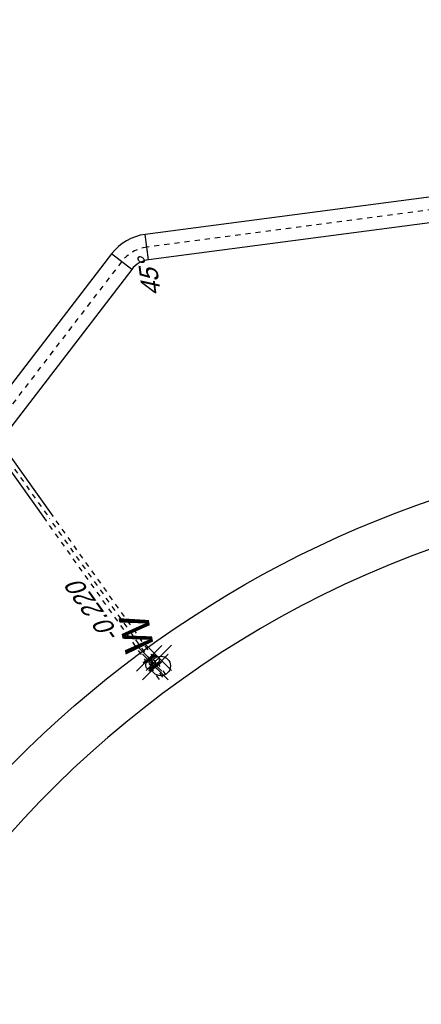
# Model space of a CAD drawing. Header units: metres. Extents: x 118052 to 118564, y 454784 to 455719.
# Tile 34 of 160: x 118182 to 118190, y 455246 to 455265. Entities that reach past the tile are written whole.
import ezdxf
from ezdxf.enums import TextEntityAlignment as Align

# ---------------------------------------------------------------- set-up
doc = ezdxf.new("R2010")
doc.units = ezdxf.units.M
doc.header["$LTSCALE"] = 0.5
doc.header["$PDMODE"] = 3
doc.header["$PDSIZE"] = 0.25
doc.linetypes.add('Tauw_HIDDEN2', pattern=[5.6, 4, -1.6])
doc.linetypes.add('Tauw_L_Center2', pattern=[6.4990000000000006, 4, -0.833, 0.833, -0.833])
for name, color, linetype in [('_gebouwen', 7, 'Continuous'), ('_verharding', 7, 'Continuous'), ('Koningsstal VIEUWPORT', 254, 'Continuous'), ('TOPOD22', 6, 'Continuous'), ('ZU_B_-_AL999---LW_pvc160_vbr11__18_^200~N_-----', 1, 'Continuous'), ('ZU_B_-_EL999---LB_pvc160_zgr00~H_-----', 1, 'Tauw_L_Center2'), ('ZU_B_-_EL999---LB_pvc160_zgr00~W_-----', 8, 'Tauw_HIDDEN2'), ('ZU_B_A_EL999---L__GY-AFSLUITER-150_pn10~W_-----', 9, 'Continuous'), ('ZU_N_-_AL999---LS_GVK500_pgr05__18_^200~B_-----', 7, 'Continuous'), ('ZU_N_-_EL999---LB_pvc160_zgr00~H_-----', 2, 'Tauw_L_Center2'), ('ZU_N_-_EL999---LB_pvc160_zgr00~W_-----', 8, 'Continuous'), ('ZU_N_-_EL999---LS_GVK500_pgr05~H_-----', 2, 'Tauw_L_Center2'), ('ZU_N_-_EL999---LS_GVK500_pgr05~W_-----', 2, 'Continuous')]:
    doc.layers.add(name, color=color, linetype=linetype)
doc.styles.add('ROMANS', font='tcb_ltype.shx')
doc.styles.add('tcb_isocp', font='tcb_isocp.shx')

# ---------------------------------------------------------------- blocks, each defined once
blk = doc.blocks.new('meAF150T-Z')
for p, q in [((-210, 104.5), (-207, 107.5)), ((-210, -104.5), (-210, 104.5)), ((-207, 107.5), (-207, 142.5)), ((-207, 142.5), (-191, 142.5)), ((-207, -107.5), (-207, 107.5)), ((-191, 142.5), (-191, -142.5)), ((-186.4109078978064, 91.3897357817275), (-175, 88.62903225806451)), ((-175, 88.79839818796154), (-175, -81.20160181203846)), ((-35, 88.6290322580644), (-23.58909210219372, 91.38973578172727)), ((-35, 88.79839818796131), (-35, -81.20160181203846)), ((-19, -142.5), (-19, 142.5)), ((-19, 142.5), (-3, 142.5)), ((-3, 142.5), (-3, 107.5)), ((-3, 107.5), (-3, -107.5)), ((-3, 107.5), (0, 104.5)), ((0, 104.5), (0, -104.5)), ((-207, -107.5), (-210, -104.5)), ((-207, -142.5), (-207, -107.5)), ((-191, -142.5), (-207, -142.5)), ((-174.9999999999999, -88.62903225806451), (-186.4109078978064, -91.38973578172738)), ((-23.58909210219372, -91.38973578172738), (-35, -88.62903225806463)), ((-3, -142.5), (-19, -142.5)), ((0, -104.5), (-3, -107.5)), ((-3, -107.5), (-3, -142.5))]:
    blk.add_line(p, q)
blk.add_lwpolyline([(-120, 15), (-90, 15), (-90, -15), (-120, -15)], close=True)
blk.add_circle((-105, 0), 61.83956621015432)
for centre, radius, start, end in [((-185, 97.22148842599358), 6, 180, 256.3994574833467), ((-105, 88.79839818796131), 70.00000000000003, 0, 180), ((-25, 97.22148842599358), 6.000000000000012, 283.6005425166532, 0), ((-185, -97.2214884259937), 6.000000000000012, 103.6005425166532, 180), ((-105, -81.20160181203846), 70.00000000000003, 180, 0), ((-25, -97.2214884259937), 6, 0, 76.39945748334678)]:
    blk.add_arc(centre, radius, start, end)
for p in [(-210, 0), (-105, 158.7983981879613), (0, 0)]:
    blk.add_point(p)
blk = doc.blocks.new('45')
at = {"linetype": 'Continuous'}
blk.add_circle((0, 0), 0.7667028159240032, dxfattribs=at)
at = {"linetype": 'Continuous', "style": 'ROMANS'}
blk.add_text('w', height=3, rotation=180, dxfattribs=at).set_placement((-1.409894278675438, -0.2168053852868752))
blk = doc.blocks.new('Leidingen')
at = {"layer": 'ZU_B_-_EL999---LB_pvc160_zgr00~H_-----'}
blk.add_lwpolyline([(-198284.175697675, 64323.96722836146), (-194911.9009768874, 66117.44867484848)], dxfattribs=at)
at = {"layer": 'ZU_B_-_EL999---LB_pvc160_zgr00~W_-----'}
for points in [[(-198321.740136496, 64394.59946561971), (-194949.4654155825, 66188.08091215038)], [(-198246.6112589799, 64253.33499105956), (-194874.3365381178, 66046.81643765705)]]:
    blk.add_lwpolyline(points, dxfattribs=at)
at = {"layer": 'ZU_N_-_EL999---LB_pvc160_zgr00~H_-----'}
blk.add_lwpolyline([(-188326.2700439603, 427.957952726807), (-188330.8804364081, 4822.314607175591, -0.4142135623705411), (-187771.4682751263, 5382.90182949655), (-138780.4791304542, 5434.301320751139, 0.41393410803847), (-138221.066663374, 5994.354185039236), (-138227.0047912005, 68533.40245254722, 0.1989123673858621), (-138391.0625915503, 68929.3666744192), (-148707.2103914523, 79243.55560852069, 0.1983621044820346), (-149102.0199607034, 79407.53706885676), (-169703.4762981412, 79449.20462299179, 0.1233219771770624), (-169967.5599969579, 79383.63142942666), (-194911.9009768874, 66117.44867484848)], format="xyb", dxfattribs=at)
at = {"layer": 'ZU_N_-_EL999---LB_pvc160_zgr00~W_-----'}
for points in [[(-188246.2700878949, 428.0418856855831), (-188250.8804804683, 4822.398540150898, -0.4142135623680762), (-187771.3843423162, 5302.901873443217), (-138780.3951975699, 5354.301364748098, 0.4139341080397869), (-138141.0666637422, 5994.361781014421), (-138147.0047915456, 68533.41004863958, 0.1989123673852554), (-138334.4994206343, 68985.94058791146), (-148650.6472204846, 79300.1295220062, 0.1983621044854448), (-149101.8581567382, 79487.53690519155), (-169703.3144941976, 79529.20445938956, 0.1233219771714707), (-170005.1244357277, 79454.26366661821), (-194949.4654155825, 66188.08091215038)], [(-188406.2699999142, 427.8740198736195), (-188410.8803924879, 4822.230674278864, -0.4142135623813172), (-187771.5522081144, 5462.901785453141), (-138780.5630632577, 5514.3012766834, 0.4139341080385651), (-138301.0666630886, 5994.34658883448), (-138307.0047908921, 68533.3948564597, 0.1989123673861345), (-138447.625762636, 68872.79276100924), (-148763.7735624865, 79186.98169504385, 0.1983621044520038), (-149102.1817647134, 79327.53723246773), (-169703.6381021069, 79369.204786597, 0.1233219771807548), (-169929.995558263, 79312.99919212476), (-194874.3365381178, 66046.81643765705)]]:
    blk.add_lwpolyline(points, format="xyb", dxfattribs=at)
at = {"layer": 'ZU_N_-_EL999---LS_GVK500_pgr05~H_-----'}
blk.add_lwpolyline([(-189887.2734168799, 47854.57242358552), (-189888.2595539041, 63534.52305452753, 0.1989123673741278), (-190107.9628208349, 64064.83932400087), (-203954.7344449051, 77909.86936717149, 0.1989123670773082), (-204485.0783441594, 78129.50592753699), (-230375.4863066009, 78127.87766934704, 0.1316524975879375), (-230750.4799866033, 78027.37313844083), (-244703.579979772, 69970.37703739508), (-262229.9305388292, 59850.06411849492)], format="xyb", dxfattribs=at)
at = {"layer": 'ZU_N_-_EL999---LS_GVK500_pgr05~W_-----', "linetype": 'Continuous'}
for p, q in [((-190284.7283980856, 63888.0515112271), (-189931.1972437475, 64241.62713667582)), ((-190138.2595534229, 63534.50733163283), (-189638.259554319, 63534.53877741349))]:
    blk.add_line(p, q, dxfattribs=at)
at = {"layer": 'ZU_N_-_EL999---LS_GVK500_pgr05~W_-----'}
for points in [[(-189637.2734163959, 47854.57242362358), (-189638.259554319, 63534.53877741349, 0.1989123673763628), (-189931.1972437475, 64241.62713667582), (-203777.968867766, 78086.65717983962, 0.1989123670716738), (-204485.0940668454, 78379.50592704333), (-230375.5020292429, 78377.87766878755, 0.1316524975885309), (-230875.4936026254, 78243.87162770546), (-262354.9441547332, 60066.56260774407)], [(-190137.2734174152, 47854.57242361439), (-190138.2595534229, 63534.50733163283, 0.1989123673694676), (-190284.7283980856, 63888.0515112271), (-204131.5000219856, 77733.08155443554, 0.1989123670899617), (-204485.0626215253, 77879.5059280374), (-230375.4705840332, 77877.87766985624, 0.1316524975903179), (-230625.4663707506, 77810.8746492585), (-262104.916922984, 59633.56562931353)]]:
    blk.add_lwpolyline(points, format="xyb", dxfattribs=at)
at = {"layer": 'TOPOD22', "xscale": 249.9999999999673, "yscale": 249.9999999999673, "zscale": 249.9999999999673, "rotation": 183.7279797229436}
blk.add_blockref('45', (-198059.4443119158, 64333.48657359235), dxfattribs=at)
at = {"layer": 'ZU_B_A_EL999---L__GY-AFSLUITER-150_pn10~W_-----', "rotation": 208.0054458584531}
blk.add_blockref('meAF150T-Z', (-198064.9450285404, 64440.56097303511), dxfattribs=at)
at = {"layer": 'ZU_B_-_AL999---LW_pvc160_vbr11__18_^200~N_-----', "style": 'tcb_isocp', "oblique": 20.00023775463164}
blk.add_text('-0.220', height=359.9999999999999, rotation=28.00544620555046, dxfattribs=at).set_placement((-197375.8329316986, 65017.10736537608))
at = {"layer": 'ZU_N_-_AL999---LS_GVK500_pgr05__18_^200~B_-----', "style": 'tcb_isocp', "oblique": 20.00023775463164}
blk.add_text('45%%d', height=359.9999999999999, dxfattribs=at).set_placement((-190491.2728257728, 63566.76325466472), align=Align.MIDDLE_CENTER)

msp = doc.modelspace()

# ---------------------------------------------------------------- linework, layer by layer
at = {"layer": '_gebouwen'}
msp.add_lwpolyline([(118198.119625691, 455215.4056844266), (118198.1792108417, 455215.2700521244), (118200.2682108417, 455215.5300521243), (118200.2851376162, 455215.6698645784, 0.3830161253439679), (118216.9751982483, 455236.997919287), (118217.1108305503, 455237.0575044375), (118216.8508305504, 455239.1465044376), (118216.7110180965, 455239.1634312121, 0.3844101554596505), (118195.284681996, 455255.8466022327), (118195.234, 455255.978), (118193.145, 455255.718), (118193.1204796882, 455255.5718998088, 0.3830161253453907), (118176.5342804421, 455234.162975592), (118176.4028826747, 455234.1122935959), (118176.6628826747, 455232.0232935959), (118176.808982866, 455231.9987732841, 0.3816233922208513)], format="xyb", close=True, dxfattribs=at)
at = {"layer": '_verharding'}
msp.add_lwpolyline([(118198.9044867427, 455214.4533770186), (118197.624931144, 455214.2941216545), (118197.5457502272, 455214.4743593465, -0.3645239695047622), (118176.0467429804, 455231.2141142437), (118175.8525948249, 455231.2466985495), (118175.4229240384, 455234.6989380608), (118175.5987442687, 455234.7667544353, -0.1550531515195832), (118178.9802319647, 455247.1345522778), (118178.0017626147, 455247.8646486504), (118180.0645064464, 455250.5999371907), (118181.1126968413, 455249.8987551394, -0.1565200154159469), (118192.3358206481, 455256.3341396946), (118192.3684049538, 455256.5282878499), (118195.820644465, 455256.9579586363), (118195.8884608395, 455256.7821384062, -0.04666700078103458), (118199.8262286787, 455256.5752235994)], format="xyb", dxfattribs=at)

# ---------------------------------------------------------------- block references
at = {"layer": 'Koningsstal VIEUWPORT', "color": 6, "xscale": 0.0009975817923, "yscale": 0.0009975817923, "zscale": 0.0009975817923, "rotation": 97.46987594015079}
msp.add_blockref('Leidingen', (118222.5204054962, 455456.6506997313), dxfattribs=at)

doc.saveas('drawing.dxf')
